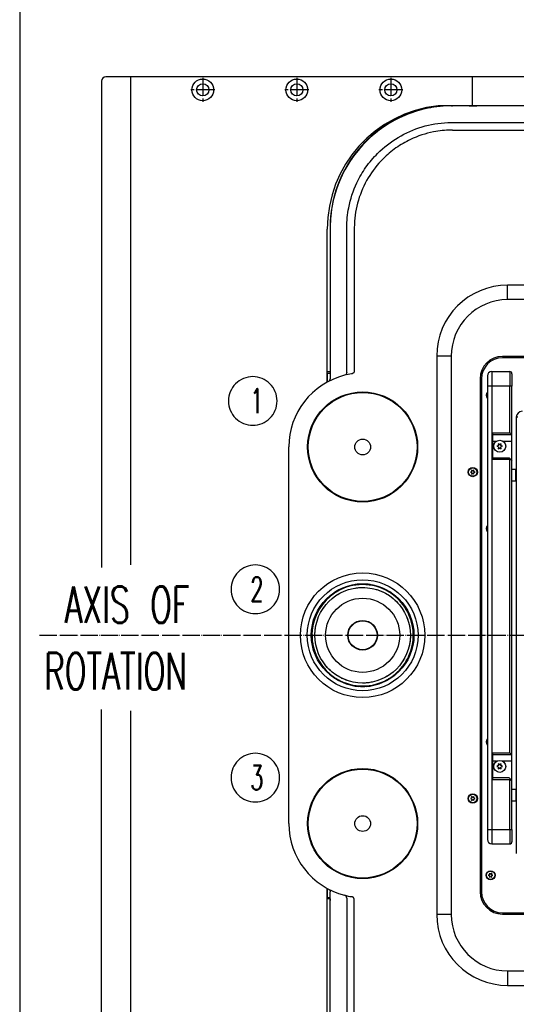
# Model space of a CAD drawing. Extents: x -1765 to 4890, y -3431 to 1272.
# Tile 103 of 189: x 400 to 743, y -355 to 325. Entities that reach past the tile are written whole.
import ezdxf

# ---------------------------------------------------------------- set-up
doc = ezdxf.new("R2010")
doc.units = 0
doc.linetypes.add('DASHED', pattern=[15, 7, -8])
doc.linetypes.add('DOT_CENTER', pattern=[14, 12, -1, 0, -1])
doc.layers.get('0').update_dxf_attribs({"linetype": 'CONTINUOUS'})
doc.layers.add('1', color=7, linetype='CONTINUOUS')
doc.layers.add('KONTUR', color=7, linetype='CONTINUOUS')
doc.styles.add('CONVERTER_2', font='txt.shx', dxfattribs={"width": 0.63})

# ---------------------------------------------------------------- blocks, each defined once
blk = doc.blocks.new('TEXT__62', base_point=(-2000, -2800))
at = {"layer": '1', "color": 7, "linetype": 'CONTINUOUS'}
blk.add_line((399.9999999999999, 800), (400.0000000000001, -2170), dxfattribs=at)
blk = doc.blocks.new('MANIPULATOR_TOPVIEW__283', base_point=(-2790.615430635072, -2107.788711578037))
at = {"layer": '1', "color": 7, "linetype": 'CONTINUOUS'}
for p, q in [((476.4999999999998, 285.5000005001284), (476.4999999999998, 201.4500004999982)), ((713.0000000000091, 265.5000005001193), (713.0000000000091, 285.5000005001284)), ((1093.999999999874, 265.5000005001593), (689.152148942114, 265.5000005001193)), ((612.5, 74.72974451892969), (612.5, 180.2339955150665)), ((612.5, -380.233994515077), (612.5, -274.7297435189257))]:
    blk.add_line(p, q, dxfattribs=at)
at = {"layer": '1', "color": 1, "linetype": 'DOT_CENTER'}
for p, q in [((526.5000000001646, 284.750000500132), (526.5000000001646, 268.250000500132)), ((591.5000000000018, 284.750000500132), (591.5000000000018, 268.250000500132)), ((656.5000000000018, 284.750000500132), (656.5000000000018, 268.250000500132)), ((534.7500000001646, 276.500000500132), (518.2500000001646, 276.500000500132)), ((599.7500000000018, 276.500000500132), (583.2500000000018, 276.500000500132)), ((664.7500000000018, 276.500000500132), (648.2500000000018, 276.500000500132))]:
    blk.add_line(p, q, dxfattribs=at)
at = {"layer": '1', "color": 7, "linetype": 'CONTINUOUS'}
for centre, radius in [((526.5000000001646, 276.500000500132), 7.5), ((526.5000000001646, 276.500000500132), 4.19999999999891), ((591.5000000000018, 276.500000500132), 7.5), ((591.5000000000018, 276.500000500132), 4.20000000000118), ((656.5000000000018, 276.500000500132), 7.5), ((656.5000000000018, 276.500000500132), 4.20000000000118)]:
    blk.add_circle(centre, radius, dxfattribs=at)
for centre, radius, start in [((459.5000000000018, 282.5000005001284), 3, 90), ((698.249999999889, 180.2339955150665), 85.74999999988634, 96.09039547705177)]:
    blk.add_arc(centre, radius, start, 180, dxfattribs=at)
at = {"layer": 'KONTUR', "color": 7, "linetype": 'CONTINUOUS'}
for p, q in [((889.328185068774, 285.5000005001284), (459.5000000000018, 285.5000005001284)), ((456.5000000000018, 282.5000005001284), (456.5000000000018, -53.23207802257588)), ((476.4999999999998, 201.4500004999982), (476.4999999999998, -51.38204384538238)), ((456.5000000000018, -481.4999995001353), (456.5000000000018, -151.283889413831)), ((476.4999999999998, -152.208906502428), (476.4999999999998, -485.4999995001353))]:
    blk.add_line(p, q, dxfattribs=at)
blk = doc.blocks.new('TH_TV__284', base_point=(586.0000000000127, 286.0201845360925))
at = {"color": 3, "linetype": 'CONTINUOUS'}
for p, q in [((698.500002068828, 265.5001089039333), (699.000002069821, 265.5001089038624)), ((1260.999999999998, 265.5000005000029), (699.000000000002, 265.5000005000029)), ((710.500002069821, 265.5001089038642), (699.000002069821, 265.5001089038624)), ((710.500002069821, 265.5001089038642), (716.000002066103, 265.5001089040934)), ((739.000002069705, 265.500108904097), (716.000002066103, 265.5001089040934)), ((837.000002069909, 265.5001089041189), (739.000002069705, 265.500108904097)), ((698.928831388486, 254.0196903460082), (1261.071168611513, 254.0196903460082)), ((643.643395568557, 244.842854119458), (643.4978491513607, 244.9884005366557)), ((699.092924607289, 248.7651667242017), (1260.907075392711, 248.7651667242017)), ((637.020018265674, 238.7383093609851), (637.1662406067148, 238.5920870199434)), ((641.4089117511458, 242.834697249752), (641.262689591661, 242.9809194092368)), ((635.012506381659, 236.503180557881), (635.1580531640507, 236.3576337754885)), ((614.5000000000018, 181.0000005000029), (614.5000000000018, 83.0000005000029)), ((625.980199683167, 81.38142993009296), (625.9801996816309, 181.0710586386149)), ((631.2347233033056, 180.9069654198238), (631.2347223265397, 82.43127113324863)), ((1222.799999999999, 141.6800005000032), (737.2, 141.6800005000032)), ((737.2, 131.6800005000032), (737.2, 141.6800005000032)), ((1222.799999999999, 131.6800005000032), (737.2, 131.6800005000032)), ((688.2, 92.68000050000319), (688.2, -292.6799994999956)), ((698.2, 92.68000050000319), (688.2, 92.68000050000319)), ((698.2, 92.68000050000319), (698.2, -292.6799994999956)), ((925.4250012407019, 92.48000050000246), (733.5999999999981, 92.48000050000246)), ((923.5886776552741, 91.580000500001), (733.5999999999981, 91.580000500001)), ((612.5, 81.0000005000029), (612.5, 82.0000005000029)), ((612.5, 82.0000005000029), (614.5717967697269, 82.0000005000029)), ((614.5000000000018, 83.0000005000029), (614.5, 82.0000005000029)), ((614.5717967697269, 83.0000005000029), (614.5000000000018, 83.0000005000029)), ((614.5717967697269, 83.0000005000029), (614.5717967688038, 77.04534751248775)), ((726.2000000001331, 82.00000049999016), (726.2000000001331, 72.00000049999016)), ((726.2000000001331, 82.00000049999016), (738.7000000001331, 82.00000049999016)), ((738.7000000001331, 82.00000049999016), (738.7000000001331, 72.00000049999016)), ((612.5, 81.0000005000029), (612.5, 74.72974451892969)), ((612.5, 81.0000005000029), (614.5717967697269, 81.0000005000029)), ((718.199999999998, 77.08000050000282), (718.1999999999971, -277.079999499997)), ((719.0999999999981, 77.080000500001), (719.0999999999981, -277.079999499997)), ((723.2000000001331, 79.00000049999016), (723.2000000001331, 72.00000049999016)), ((740.2000000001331, 80.50000049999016), (740.2000000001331, 72.00000049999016)), ((723.2000000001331, 72.00000049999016), (723.2000000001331, -233.9918771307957)), ((726.2000000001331, 72.00000049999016), (723.2000000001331, 72.00000049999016)), ((726.2000000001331, 72.00000049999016), (726.2000000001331, -233.9999994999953)), ((738.7000000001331, 72.00000049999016), (726.2000000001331, 72.00000049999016)), ((738.7000000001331, 39.49000049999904), (738.7000000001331, 72.00000049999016)), ((740.2000000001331, 72.00000049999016), (738.7000000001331, 72.00000049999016)), ((740.2000000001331, 38.49000049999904), (740.2000000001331, 72.00000049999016)), ((744.199999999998, 50.60000049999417), (743.2, 50.60000049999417)), ((743.2, 50.60000049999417), (743.200000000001, -250.5999994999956)), ((726.7000000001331, 39.49000049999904), (726.7000000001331, 38.49000049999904)), ((738.7000000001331, 39.49000049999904), (726.7000000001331, 39.49000049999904)), ((726.7000000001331, 38.49000049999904), (726.7000000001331, 33.99000049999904)), ((726.7000000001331, 38.49000049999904), (740.1142135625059, 38.49000049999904)), ((726.7000000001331, 33.99000049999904), (729.4700896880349, 33.99000049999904)), ((726.7000000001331, 33.99000049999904), (726.7000000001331, 22.49000049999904)), ((733.92991031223, 33.99000049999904), (740.2000000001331, 33.99000049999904)), ((740.1142135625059, 38.49000049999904), (740.2000000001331, 38.49000049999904)), ((740.2000000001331, 33.99000049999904), (740.2000000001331, 38.49000049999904)), ((740.2000000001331, 20.49000049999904), (740.2000000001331, 33.99000049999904)), ((586.0000000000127, -229.9999994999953), (586.0000000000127, 30.0000005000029)), ((730.8339745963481, 30.99000049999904), (729.7000000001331, 30.49000049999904)), ((729.7000000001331, 30.49000049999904), (730.8339745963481, 29.99000049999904)), ((731.7000000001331, 31.49000049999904), (730.7000000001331, 32.2220513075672)), ((730.7000000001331, 32.2220513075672), (730.8339745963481, 30.99000049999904)), ((730.8339745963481, 29.99000049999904), (730.7000000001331, 28.75794969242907)), ((730.7000000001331, 28.75794969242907), (731.7000000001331, 29.49000049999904)), ((732.7000000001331, 32.2220513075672), (731.7000000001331, 31.49000049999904)), ((731.7000000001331, 29.49000049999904), (732.7000000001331, 28.75794969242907)), ((732.5660254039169, 30.99000049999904), (732.7000000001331, 32.2220513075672)), ((733.7000000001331, 30.49000049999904), (732.5660254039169, 30.99000049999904)), ((732.5660254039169, 29.99000049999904), (733.7000000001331, 30.49000049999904)), ((732.7000000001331, 28.75794969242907), (732.5660254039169, 29.99000049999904)), ((726.7000000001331, 22.49000049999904), (726.7000000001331, 21.49000049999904)), ((726.7000000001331, 22.49000049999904), (738.2000000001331, 22.49000049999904)), ((726.7000000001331, 21.49000049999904), (738.7000000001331, 21.49000049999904)), ((738.2000000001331, 22.49000049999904), (739.1354143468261, 21.55458615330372)), ((738.7000000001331, -181.4899994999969), (738.7000000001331, 21.49000049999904)), ((739.1354143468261, 21.55458615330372), (740.2000000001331, 20.49000049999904)), ((740.200000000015, -3.33999950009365), (740.2000000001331, 20.49000049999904)), ((712.2999999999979, 14.06564114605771), (712.4071796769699, 13.08000050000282)), ((713.0999999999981, 13.48000050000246), (712.2999999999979, 14.06564114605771)), ((713.899999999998, 14.06564114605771), (713.0999999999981, 13.48000050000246)), ((713.792820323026, 13.08000050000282), (713.899999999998, 14.06564114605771)), ((742.799999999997, 14.49000050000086), (740.2000000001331, 14.49000050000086)), ((742.799999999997, 6.49000050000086), (742.799999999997, 14.49000050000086)), ((742.9999999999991, 14.29000050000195), (742.799999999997, 14.49000050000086)), ((742.9999999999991, 14.29000050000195), (742.9999999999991, 6.69000050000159)), ((712.4071796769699, 13.08000050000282), (711.499999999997, 12.68000050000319)), ((711.499999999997, 12.68000050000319), (712.4071796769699, 12.28000050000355)), ((712.4071796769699, 12.28000050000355), (712.2999999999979, 11.29435985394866)), ((712.2999999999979, 11.29435985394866), (713.0999999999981, 11.88000050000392)), ((713.0999999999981, 11.88000050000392), (713.899999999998, 11.29435985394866)), ((714.6999999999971, 12.68000050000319), (713.792820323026, 13.08000050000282)), ((713.792820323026, 12.28000050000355), (714.6999999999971, 12.68000050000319)), ((713.899999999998, 11.29435985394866), (713.792820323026, 12.28000050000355)), ((743.2, 12.99000050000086), (742.9999999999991, 12.99000050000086)), ((743.2, 7.99000050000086), (742.9999999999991, 7.99000050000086)), ((742.799999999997, 6.49000050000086), (740.2000000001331, 6.49000050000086)), ((742.9999999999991, 6.69000050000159), (742.799999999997, 6.49000050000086)), ((740.2000000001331, -10.10999950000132), (740.200000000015, -3.33999950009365)), ((740.2000000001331, -14.60999950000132), (740.2000000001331, -10.10999950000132)), ((740.19999999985, -49.33999950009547), (740.2000000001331, -14.60999950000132)), ((740.200000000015, -150.659999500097), (740.19999999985, -49.33999950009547)), ((631.0000000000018, -65.21004722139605), (631.0000000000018, -65.07549962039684)), ((631.0000000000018, -65.21004722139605), (631.0000000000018, -65.21007813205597)), ((634.0000000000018, -64.78732018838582), (634.0000000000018, -64.69106731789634)), ((634.0000000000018, -64.78732018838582), (634.0000000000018, -65.1288079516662)), ((640.0000000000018, -64.69106731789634), (640.0000000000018, -64.78732018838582)), ((640.0000000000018, -65.1288079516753), (640.0000000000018, -64.78732018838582)), ((643.0000000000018, -65.21004722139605), (643.0000000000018, -65.07549962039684)), ((643.0000000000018, -65.21007813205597), (643.0000000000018, -65.21004722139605)), ((602.0755001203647, -93.9999995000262), (602.2100477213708, -93.9999995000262)), ((602.2100786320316, -93.9999995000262), (602.2100477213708, -93.9999995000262)), ((671.7899522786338, -93.9999995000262), (671.789921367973, -93.9999995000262)), ((671.9244998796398, -93.9999995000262), (671.7899522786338, -93.9999995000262)), ((601.6910678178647, -96.9999995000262), (601.787320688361, -96.9999995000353)), ((602.1288084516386, -96.9999995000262), (601.787320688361, -96.9999995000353)), ((671.8711915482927, -96.99999949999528), (672.2126793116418, -96.9999995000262)), ((672.2126793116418, -96.9999995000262), (672.308932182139, -96.9999995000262)), ((601.7873206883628, -102.9999995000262), (601.6910678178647, -102.9999995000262)), ((601.7873206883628, -102.9999995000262), (602.128808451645, -102.9999995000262)), ((602.0755001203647, -105.9999995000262), (602.2100477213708, -105.9999995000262)), ((602.2100477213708, -105.9999995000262), (602.2100786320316, -105.9999995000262)), ((671.789921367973, -105.9999995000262), (671.7899522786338, -105.9999995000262)), ((671.7899522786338, -105.9999995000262), (671.9244998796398, -105.9999995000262)), ((671.9999999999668, -102.9999994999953), (671.8711915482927, -102.9999994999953)), ((671.9999999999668, -102.9999994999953), (672.212679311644, -102.9999995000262)), ((672.308932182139, -102.9999995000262), (672.212679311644, -102.9999995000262)), ((631.0000000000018, -134.7899208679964), (631.0000000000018, -134.7899517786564)), ((631.0000000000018, -134.7899517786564), (631.0000000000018, -134.9244993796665)), ((634.0000000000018, -134.8711910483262), (634.0000000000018, -135.2126788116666)), ((634.0000000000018, -135.308931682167), (634.0000000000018, -135.2126788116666)), ((640.0000000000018, -135.2126788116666), (640.0000000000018, -134.8711910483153)), ((640.0000000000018, -135.2126788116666), (640.0000000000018, -135.308931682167)), ((643.0000000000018, -134.7899517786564), (643.0000000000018, -134.7899208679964)), ((643.0000000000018, -134.9244993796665), (643.0000000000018, -134.7899517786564)), ((740.2000000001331, -182.4899994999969), (740.200000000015, -150.659999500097)), ((726.7000000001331, -181.4899994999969), (726.7000000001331, -182.4899994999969)), ((738.7000000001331, -181.4899994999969), (726.7000000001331, -181.4899994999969)), ((740.1142135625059, -182.4899994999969), (726.7000000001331, -182.4899994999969)), ((726.7000000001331, -182.4899994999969), (726.7000000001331, -186.9899994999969)), ((740.1142135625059, -182.4899994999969), (740.2000000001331, -182.4899994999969)), ((740.2000000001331, -186.9899994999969), (740.2000000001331, -182.4899994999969)), ((729.4700896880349, -186.9899994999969), (726.7000000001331, -186.9899994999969)), ((726.7000000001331, -186.9899994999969), (726.7000000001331, -198.4899994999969)), ((730.8339745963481, -189.9899994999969), (729.7000000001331, -190.4899994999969)), ((730.7000000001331, -188.7579486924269), (730.8339745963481, -189.9899994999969)), ((731.7000000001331, -189.4899994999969), (730.7000000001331, -188.7579486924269)), ((732.7000000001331, -188.7579486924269), (731.7000000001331, -189.4899994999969)), ((732.5660254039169, -189.9899994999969), (732.7000000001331, -188.7579486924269)), ((733.7000000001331, -190.4899994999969), (732.5660254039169, -189.9899994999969)), ((740.2000000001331, -186.9899994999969), (733.92991031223, -186.9899994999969)), ((740.19999999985, -196.659999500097), (740.2000000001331, -186.9899994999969)), ((729.7000000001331, -190.4899994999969), (730.8339745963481, -190.9899994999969)), ((730.8339745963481, -190.9899994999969), (730.7000000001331, -192.2220503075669)), ((730.7000000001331, -192.2220503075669), (731.7000000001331, -191.4899994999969)), ((731.7000000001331, -191.4899994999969), (732.7000000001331, -192.2220503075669)), ((732.5660254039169, -190.9899994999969), (733.7000000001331, -190.4899994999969)), ((732.7000000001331, -192.2220503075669), (732.5660254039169, -190.9899994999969)), ((740.2000000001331, -200.4899994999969), (740.19999999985, -196.659999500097)), ((726.7000000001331, -198.4899994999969), (726.7000000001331, -199.4899994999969)), ((738.2000000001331, -198.4899994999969), (726.7000000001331, -198.4899994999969)), ((726.7000000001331, -199.4899994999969), (738.7000000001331, -199.4899994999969)), ((739.1354143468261, -199.4254138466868), (738.2000000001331, -198.4899994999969)), ((738.7000000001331, -233.9999994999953), (738.7000000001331, -199.4899994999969)), ((740.2000000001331, -200.4899994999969), (739.1354143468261, -199.4254138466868)), ((740.2000000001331, -233.9961174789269), (740.2000000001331, -200.4899994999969)), ((742.799999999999, -206.4899994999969), (740.2000000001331, -206.4899994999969)), ((743, -206.6899994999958), (742.799999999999, -206.4899994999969)), ((742.799999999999, -206.4899994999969), (742.799999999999, -214.4899994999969)), ((743, -206.6899994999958), (743, -214.2899994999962)), ((743.2, -207.9899994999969), (743, -207.9899994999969)), ((712.4071796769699, -212.2799994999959), (711.499999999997, -212.6799994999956)), ((711.499999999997, -212.6799994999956), (712.4071796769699, -213.079999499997)), ((713.0999999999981, -211.8799994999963), (712.2999999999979, -211.2943588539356)), ((712.2999999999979, -211.2943588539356), (712.4071796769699, -212.2799994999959)), ((712.4071796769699, -213.079999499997), (712.2999999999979, -214.0656401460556)), ((712.2999999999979, -214.0656401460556), (713.0999999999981, -213.4799994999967)), ((713.899999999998, -211.2943588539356), (713.0999999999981, -211.8799994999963)), ((713.0999999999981, -213.4799994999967), (713.899999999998, -214.0656401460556)), ((713.792820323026, -212.2799994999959), (713.899999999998, -211.2943588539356)), ((714.6999999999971, -212.6799994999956), (713.792820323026, -212.2799994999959)), ((713.792820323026, -213.079999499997), (714.6999999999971, -212.6799994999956)), ((713.899999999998, -214.0656401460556), (713.792820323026, -213.079999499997)), ((742.799999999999, -214.4899994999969), (740.2000000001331, -214.4899994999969)), ((743, -214.2899994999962), (742.799999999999, -214.4899994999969)), ((743.2, -212.9899994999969), (743, -212.9899994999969)), ((723.2000000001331, -233.9918771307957), (723.2000000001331, -241.0001238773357)), ((726.2000000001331, -233.9999994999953), (738.7000000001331, -233.9999994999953)), ((726.2000000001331, -233.9999994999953), (726.2000000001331, -244.0001238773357)), ((738.7000000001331, -233.9999994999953), (738.7000000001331, -244.0001238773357)), ((740.2000000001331, -233.9961174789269), (740.2000000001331, -242.5001238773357)), ((726.2000000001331, -244.0001238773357), (738.7000000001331, -244.0001238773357)), ((724.599999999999, -264.2743588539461), (724.7071796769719, -265.2599994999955)), ((725.399999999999, -264.8599994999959), (724.599999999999, -264.2743588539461)), ((726.2, -264.2743588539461), (725.399999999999, -264.8599994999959)), ((726.092820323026, -265.2599994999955), (726.2, -264.2743588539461)), ((724.7071796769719, -265.2599994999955), (723.799999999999, -265.659999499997)), ((723.799999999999, -265.659999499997), (724.7071796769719, -266.0599994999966)), ((724.7071796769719, -266.0599994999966), (724.599999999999, -267.0456401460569)), ((724.599999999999, -267.0456401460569), (725.399999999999, -266.4599994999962)), ((725.399999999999, -266.4599994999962), (726.2, -267.0456401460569)), ((726.9999999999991, -265.659999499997), (726.092820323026, -265.2599994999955)), ((726.092820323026, -266.0599994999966), (726.9999999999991, -265.659999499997)), ((726.2, -267.0456401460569), (726.092820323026, -266.0599994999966)), ((612.5, -274.7297435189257), (612.5, -280.9999994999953)), ((614.5717967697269, -282.9999994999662), (614.5717967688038, -277.0453465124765)), ((612.5, -280.9999994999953), (612.5, -281.9999994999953)), ((612.5, -280.9999994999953), (614.5717967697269, -280.9999994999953)), ((614.5717967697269, -281.9999994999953), (612.5, -281.9999994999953)), ((614.5, -281.9999994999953), (614.5000000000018, -282.9999994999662)), ((614.5717967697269, -282.9999994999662), (614.5000000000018, -282.9999994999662)), ((614.5000000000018, -380.9999994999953), (614.5000000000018, -282.9999994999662)), ((625.980199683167, -281.3814289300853), (625.9801996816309, -381.0710576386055)), ((631.2347233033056, -380.9069644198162), (631.2347223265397, -282.4312701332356)), ((733.5999999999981, -291.579999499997), (923.5886776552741, -291.579999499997)), ((698.2, -292.6799994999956), (688.2, -292.6799994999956)), ((733.5999999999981, -292.4799994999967), (925.4250012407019, -292.4799994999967)), ((737.2, -331.6799994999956), (737.2, -341.6799994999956)), ((737.2, -331.6799994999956), (1222.800000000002, -331.6799994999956)), ((737.2, -341.6799994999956), (1222.800000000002, -341.6799994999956))]:
    blk.add_line(p, q, dxfattribs=at)
at = {"color": 3, "linetype": 'DASHED'}
for p, q in [((1260.999999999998, 265.5000005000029), (699.000000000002, 265.5000005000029)), ((710.500002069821, 265.5001089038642), (699.000002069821, 265.5001089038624)), ((739.000002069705, 265.500108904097), (716.000002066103, 265.5001089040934)), ((837.000002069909, 265.5001089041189), (739.000002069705, 265.500108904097)), ((614.5000000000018, 181.0000005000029), (614.5000000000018, 83.0000005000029)), ((740.2000000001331, -10.10999950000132), (740.200000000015, -3.33999950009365)), ((740.2000000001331, -14.60999950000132), (740.2000000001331, -10.10999950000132)), ((740.19999999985, -49.33999950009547), (740.2000000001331, -14.60999950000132)), ((671.8711915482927, -96.99999949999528), (672.2126793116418, -96.9999995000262)), ((672.2126793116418, -96.9999995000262), (672.308932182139, -96.9999995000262)), ((671.9999999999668, -102.9999994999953), (671.8711915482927, -102.9999994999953)), ((740.2000000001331, -182.4899994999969), (740.200000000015, -150.659999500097)), ((740.2000000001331, -186.9899994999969), (740.2000000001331, -182.4899994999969)), ((740.19999999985, -196.659999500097), (740.2000000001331, -186.9899994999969)), ((614.5000000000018, -380.9999994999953), (614.5000000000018, -282.9999994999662))]:
    blk.add_line(p, q, dxfattribs=at)
at = {"color": 3, "linetype": 'CONTINUOUS'}
for centre, radius in [((637, 30.0000005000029), 38), ((637, 30.0000005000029), 37.56857687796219), ((637, 30.0000005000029), 5.44767342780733), ((731.7000000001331, 30.49000049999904), 4.15000000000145), ((713.0999999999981, 12.68000050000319), 3.20000000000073), ((713.0999999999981, 12.68000050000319), 2.900000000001), ((637.0000000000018, -99.9999995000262), 42.99999999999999), ((637.0000000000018, -99.9999995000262), 38.29999999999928), ((637.0000000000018, -99.9999995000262), 35.4570955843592), ((636.9999999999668, -99.99999949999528), 33), ((636.9999999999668, -99.99999949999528), 25.58845726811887), ((636.9999999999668, -99.99999949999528), 10.25), ((636.9999999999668, -99.99999949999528), 10), ((731.7000000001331, -190.4899994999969), 4.14999999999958), ((637, -229.9999994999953), 38), ((637, -229.9999994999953), 37.56857687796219), ((713.0999999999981, -212.6799994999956), 3.2000000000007), ((713.0999999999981, -212.6799994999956), 2.900000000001), ((637, -229.9999994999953), 5.44767342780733), ((725.4000000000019, -265.659999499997), 3.10000000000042), ((725.399999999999, -265.659999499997), 2.89999999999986)]:
    blk.add_circle(centre, radius, dxfattribs=at)
at = {"color": 3, "linetype": 'DASHED'}
blk.add_circle((636.9999999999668, -99.99999949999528), 33, dxfattribs=at)
for centre, radius, start, end in [((699.000000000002, 181.0000005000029), 84.5, 90, 180), ((636.9999999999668, -99.99999949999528), 35, 90, 120.08289966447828), ((636.9999999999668, -99.99999949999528), 34.99999999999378, 59.91710033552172, 90), ((636.9999999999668, -99.99999949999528), 34.99999999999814, 129.91710033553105, -129.91710033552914), ((636.9999999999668, -99.99999949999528), 34.99999999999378, 120.08289966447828, 129.91710033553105), ((636.9999999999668, -99.99999949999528), 34.99999999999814, 50.08289966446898, 59.91710033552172), ((636.9999999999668, -99.99999949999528), 34.99999999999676, 23.89550818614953, 50.08289966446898), ((636.9999999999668, -99.99999949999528), 35.00000000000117, -23.89550818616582, 23.89550818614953), ((636.9999999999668, -99.99999949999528), 34.99999999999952, -50.08289966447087, -23.89550818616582), ((636.9999999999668, -99.99999949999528), 34.99999999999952, -129.91710033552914, -120.08289966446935), ((636.9999999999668, -99.99999949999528), 35.0000000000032, -59.91710033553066, -50.08289966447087), ((636.9999999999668, -99.99999949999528), 35.0000000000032, -120.08289966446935, -59.91710033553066)]:
    blk.add_arc(centre, radius, start, end, dxfattribs=at)
at = {"color": 3, "linetype": 'CONTINUOUS'}
for centre, radius, start, end in [((699.000000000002, 181.0000005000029), 84.5, 90, 180), ((699.000002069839, 181.0001089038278), 84.50000000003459, 90.0000000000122, 178.9061953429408), ((698.500002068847, 181.5001089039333), 84.00000000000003, 90.00000000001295, 130.9035416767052), ((710.5000020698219, 263.5001089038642), 1.99999999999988, 89.40344983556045, 90.00000000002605), ((716.0000020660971, 263.5001089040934), 2, 89.99999999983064, 90.5965507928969), ((698.500002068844, 181.5001089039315), 84.0000000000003, 130.90354167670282, 132.9528731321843), ((698.500002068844, 181.5001089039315), 83.99999999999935, 137.04629932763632, 139.09562919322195), ((698.500002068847, 181.5001089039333), 84.00000000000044, 132.95287313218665, 137.04629932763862), ((698.500002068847, 181.5001089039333), 84.00000000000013, 139.09562919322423, -179.99999999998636), ((737.2, 92.68000050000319), 49, 90, 180), ((737.2, 92.68000050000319), 39, 90, 180), ((733.5999999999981, 77.08000050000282), 15.39999999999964, 90, 180), ((733.5999999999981, 77.080000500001), 14.5, 90, 180), ((726.2000000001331, 79.00000049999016), 3, 90, 180), ((738.7000000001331, 80.50000049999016), 1.5, 0, 90), ((637, 30.0000005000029), 50.99999999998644, 104.19635999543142, 180), ((637.0000001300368, 30.00000052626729), 51.00000000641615, 98.64051817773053, 104.19636014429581), ((725.399999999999, 65.66000050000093), 3.10000000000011, 135.20867533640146, -135.20867533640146), ((725.399999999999, 65.66000050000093), 2.89999999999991, 139.34275135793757, 180), ((725.399999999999, 65.66000050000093), 2.89999999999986, 180, -139.34275135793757), ((747.200000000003, 50.6000004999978), 4.00000000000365, 90.00000000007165, -179.999999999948), ((738.7000000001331, 37.99000049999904), 1.4999999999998, 19.47122063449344, 90), ((738.700000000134, 22.99000049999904), 1.5, -90.00000000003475, -73.12550570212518), ((725.399999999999, -26.33999949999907), 3.09999999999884, 135.20867533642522, -135.2086753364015), ((725.399999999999, -26.33999949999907), 2.89999999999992, 139.34275135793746, 180), ((725.399999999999, -26.33999949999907), 2.89999999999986, 180, -139.3427513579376), ((637.0000000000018, -99.9999995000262), 35.30355193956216, 99.78517768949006, 170.21482231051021), ((637.0000000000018, -99.9999995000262), 35.30352147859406, 99.78518621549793, 170.21481378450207), ((636.9999999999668, -99.99999949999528), 35, 90, 120.08289966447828), ((637.0000000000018, -99.9999995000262), 35.43614950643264, 94.85643420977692, 99.7482046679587), ((637.0000000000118, -99.9999995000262), 35.34024312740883, 85.13035461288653, 94.8696453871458), ((636.9999999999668, -99.99999949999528), 34.99999999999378, 59.91710033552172, 90), ((637.0000000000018, -99.9999995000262), 35.43614950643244, 80.25179533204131, 85.1435657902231), ((637.0000000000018, -99.9999995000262), 35.30355193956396, 9.78517768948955, 80.21482231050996), ((637.0000000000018, -99.9999995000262), 35.30352147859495, 9.78518621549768, 80.21481378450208), ((636.9999999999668, -99.99999949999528), 34.99999999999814, 129.91710033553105, -129.91710033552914), ((636.9999999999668, -99.99999949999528), 34.99999999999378, 120.08289966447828, 129.91710033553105), ((636.9999999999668, -99.99999949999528), 34.99999999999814, 50.08289966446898, 59.91710033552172), ((636.9999999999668, -99.99999949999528), 34.99999999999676, 23.89550818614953, 50.08289966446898), ((636.9999999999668, -99.99999949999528), 35.00000000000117, -23.89550818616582, 23.89550818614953), ((637.0000000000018, -99.9999995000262), 35.43614950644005, 170.25179533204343, 175.1435657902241), ((637.0000000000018, -99.9999995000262), 35.43614950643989, 4.85643420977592, 9.74820466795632), ((637.0000000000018, -99.99999950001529), 35.34024312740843, 175.13035461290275, -175.13035461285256), ((637.0000000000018, -99.9999995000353), 35.34024312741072, -4.86964538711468, 4.86964538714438), ((637.0000000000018, -99.9999995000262), 35.43614950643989, -175.1435657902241, -170.25179533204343), ((637.0000000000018, -99.9999995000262), 35.30355193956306, -170.21482231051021, -99.78517768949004), ((637.0000000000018, -99.9999995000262), 35.30352147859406, -170.21481378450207, -99.78518621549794), ((637.0000000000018, -99.9999995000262), 35.30355193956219, -80.21482231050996, -9.78517768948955), ((637.0000000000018, -99.9999995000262), 35.30352147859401, -80.21481378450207, -9.78518621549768), ((637.0000000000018, -99.9999995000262), 35.43614950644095, -9.74820466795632, -4.85643420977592), ((636.9999999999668, -99.99999949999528), 34.99999999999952, -50.08289966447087, -23.89550818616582), ((636.9999999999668, -99.99999949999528), 34.99999999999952, -129.91710033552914, -120.08289966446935), ((636.9999999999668, -99.99999949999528), 35.0000000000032, -59.91710033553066, -50.08289966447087), ((636.9999999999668, -99.99999949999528), 35.0000000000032, -120.08289966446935, -59.91710033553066), ((637.0000000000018, -99.9999995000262), 35.43614950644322, -99.74820466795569, -94.85643420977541), ((636.9999999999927, -99.9999995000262), 35.3402431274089, -94.86964538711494, -85.13035461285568), ((637.0000000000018, -99.9999995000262), 35.43614950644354, -85.14356579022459, -80.25179533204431), ((725.399999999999, -173.659999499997), 3.10000000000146, 135.20867533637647, -135.20867533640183), ((725.399999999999, -173.659999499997), 2.89999999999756, 139.34275135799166, 180), ((725.399999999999, -173.659999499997), 2.89999999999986, 180, -139.3427513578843), ((738.7000000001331, -182.9899994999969), 1.4999999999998, 19.47122063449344, 90), ((738.7000000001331, -197.9899994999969), 1.5, -90, -73.12550570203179), ((637, -229.9999994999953), 50.99999999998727, 180, -104.19635999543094), ((726.2000000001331, -241.0001238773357), 3, 180, -90), ((738.7000000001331, -242.5001238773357), 1.5, -90, 0), ((733.5999999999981, -277.079999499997), 15.400000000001, 180, -90), ((733.5999999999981, -277.079999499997), 14.5, 180, -90), ((637.0000001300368, -229.999999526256), 51.00000000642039, -104.1963601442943, -98.64051817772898), ((737.2, -292.6799994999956), 49, 180, -90), ((737.2, -292.6799994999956), 39, 180, -90)]:
    blk.add_arc(centre, radius, start, end, dxfattribs=at)
for points, knots in [([(625.9801996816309, 181.0710586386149), (625.9801961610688, 181.1990517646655), (625.9805293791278, 181.3270446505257), (626.0052679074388, 186.0514318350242), (626.4637283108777, 190.6384912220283), (628.5154536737, 201.0672036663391), (630.4067682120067, 206.8127712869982), (634.7702294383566, 216.0392344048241), (636.8790434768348, 219.6577318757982), (641.6932070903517, 226.4935378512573), (644.3896496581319, 229.6981984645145), (647.345670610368, 232.6542194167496), (651.6063513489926, 236.9149001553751), (656.378532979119, 240.6312639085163), (666.7277369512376, 246.8054749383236), (672.2649041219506, 249.2395469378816), (683.811254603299, 252.6903835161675), (689.775974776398, 253.6938581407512), (696.712167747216, 253.9918322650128), (697.62863218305, 254.0138924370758), (698.67281989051, 254.0193606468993), (698.800825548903, 254.0196938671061), (698.928831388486, 254.0196903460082)], [0, 0, 0, 0, 0.3920896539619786, 0.3920896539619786, 14.47271725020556, 14.47271725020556, 32.90637748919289, 32.90637748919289, 45.69483809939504, 45.69483809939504, 58.48330485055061, 58.48330485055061, 58.48330485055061, 76.91604766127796, 76.91604766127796, 95.34877303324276, 95.34877303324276, 113.7815190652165, 113.7815190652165, 116.5870611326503, 116.5870611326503, 116.9790357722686, 116.9790357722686, 116.9790357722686, 116.9790357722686]), ([(699.092924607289, 248.7651667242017), (698.723136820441, 248.7651375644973), (698.353355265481, 248.7620863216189), (693.959893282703, 248.6899149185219), (689.946891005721, 248.2659946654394), (680.492627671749, 246.4051530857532), (675.1482815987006, 244.6455041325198), (666.5661407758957, 240.5862240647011), (663.2003580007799, 238.6245132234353), (656.841934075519, 234.1463017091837), (653.8610615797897, 231.6380906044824), (651.111430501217, 228.8884595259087), (647.1482302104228, 224.925259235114), (643.6912685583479, 220.4863494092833), (637.9477580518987, 210.8599002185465), (635.6833349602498, 205.7094367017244), (632.4726110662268, 194.9693104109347), (631.5386888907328, 189.4210111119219), (631.2716541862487, 183.2197467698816), (631.2537676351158, 182.618149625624), (631.2378056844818, 181.6467630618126), (631.2347524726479, 181.2768674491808), (631.2347233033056, 180.9069654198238)], [0, 0, 0, 0, 1.045657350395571, 1.045657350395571, 12.42517456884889, 12.42517456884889, 28.25063557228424, 28.25063557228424, 39.22958811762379, 39.22958811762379, 50.20852448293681, 50.20852448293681, 50.20852448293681, 66.03309239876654, 66.03309239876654, 81.85770923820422, 81.85770923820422, 97.68246878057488, 97.68246878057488, 99.38229229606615, 99.38229229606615, 100.4274249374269, 100.4274249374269, 100.4274249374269, 100.4274249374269]), ([(631.2347223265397, 82.43127113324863), (631.2344756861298, 82.4020254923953), (631.2333259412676, 82.36751314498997), (631.230354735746, 82.3285499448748), (631.2228887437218, 82.23064391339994), (631.2043208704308, 82.10952792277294), (631.1622506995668, 81.9685630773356), (631.1493636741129, 81.92538242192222), (631.1294971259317, 81.86419485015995), (631.099557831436, 81.7909861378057), (631.074627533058, 81.73002561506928), (631.0474523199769, 81.67230056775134), (631.0190052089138, 81.61797470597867), (630.9977502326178, 81.57738376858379), (630.9708738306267, 81.52931165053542), (630.9375919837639, 81.47613171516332), (630.9049439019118, 81.42396445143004), (630.873282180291, 81.3783104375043), (630.8450387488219, 81.33987628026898), (630.8073912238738, 81.28864486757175), (630.7720853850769, 81.24516018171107), (630.7422734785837, 81.2102252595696), (630.7016541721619, 81.16262574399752), (630.663522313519, 81.12186668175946), (630.6303170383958, 81.08814882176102), (630.599215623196, 81.05656729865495), (630.5635023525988, 81.02209286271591), (630.523029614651, 80.98587172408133), (630.4911693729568, 80.95735835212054), (630.4534620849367, 80.92516737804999), (630.4100482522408, 80.89094239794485), (630.4005417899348, 80.88344804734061), (630.3788922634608, 80.8664810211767), (630.351703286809, 80.84640070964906), (630.334634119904, 80.83379434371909), (630.3149403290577, 80.8196267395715), (630.2928100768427, 80.80436030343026), (630.2486980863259, 80.7739298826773), (630.2083663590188, 80.74842345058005), (630.1740926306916, 80.72776822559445), (630.0981564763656, 80.68200494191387), (630.0170962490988, 80.63906500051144), (629.9314984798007, 80.60013490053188), (629.8337058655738, 80.5556585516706), (629.7466944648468, 80.5240206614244), (629.6774007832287, 80.50170052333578), (629.5809114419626, 80.47062041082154), (629.4659670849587, 80.44061006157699), (629.3380390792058, 80.4211702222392)], [0, 0, 0, 0, 0.1028287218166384, 0.1028287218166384, 0.1028287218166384, 0.4697263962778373, 0.4697263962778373, 0.4697263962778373, 0.6581023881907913, 0.6581023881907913, 0.6581023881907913, 0.8489999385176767, 0.8489999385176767, 0.8489999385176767, 1.012576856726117, 1.012576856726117, 1.012576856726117, 1.177322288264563, 1.177322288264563, 1.177322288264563, 1.34278868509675, 1.34278868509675, 1.34278868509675, 1.508455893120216, 1.508455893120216, 1.508455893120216, 1.656701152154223, 1.656701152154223, 1.656701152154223, 1.804287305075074, 1.804287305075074, 1.804287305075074, 1.877693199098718, 1.877693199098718, 1.877693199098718, 1.95005442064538, 1.95005442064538, 1.95005442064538, 2.09135161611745, 2.09135161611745, 2.09135161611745, 2.3655864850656, 2.3655864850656, 2.3655864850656, 2.638196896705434, 2.638196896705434, 2.638196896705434, 2.987263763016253, 2.987263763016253, 2.987263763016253, 2.987263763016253]), ([(613.4781535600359, 75.2517711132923), (613.6530508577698, 75.34268264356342), (613.8125297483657, 75.46076650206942), (613.9523523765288, 75.59896044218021), (614.0738143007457, 75.71900754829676), (614.1804415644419, 75.85422829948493), (614.2694567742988, 75.99999131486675), (614.3138035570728, 76.07260947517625), (614.353780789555, 76.14784697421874), (614.3890440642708, 76.2251317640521), (614.4241916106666, 76.30216291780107), (614.4546582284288, 76.38123263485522), (614.480101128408, 76.46177509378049), (614.5143557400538, 76.57021205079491), (614.5352732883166, 76.66792040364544), (614.5483172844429, 76.75019716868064), (614.5618750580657, 76.83571465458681), (614.571796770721, 76.93528561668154), (614.5717967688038, 77.04534751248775)], [0, 0, 0, 0, 0.5893679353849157, 0.5893679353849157, 0.5893679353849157, 1.101564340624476, 1.101564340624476, 1.101564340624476, 1.356609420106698, 1.356609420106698, 1.356609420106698, 1.610285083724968, 1.610285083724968, 1.610285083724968, 1.906869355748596, 1.906869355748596, 1.906869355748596, 2.203180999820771, 2.203180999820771, 2.203180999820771, 2.203180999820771]), ([(723.2000000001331, -233.9918771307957), (723.2000000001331, -233.9929143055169), (723.260891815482, -233.9937510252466), (723.326795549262, -233.9943661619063), (723.4702516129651, -233.9957051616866), (723.729412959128, -233.9968521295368), (724.0763118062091, -233.9977575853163), (724.234694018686, -233.9981709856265), (724.644916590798, -233.999158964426), (725.331424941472, -233.9996788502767), (725.526469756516, -233.999826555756), (725.8268790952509, -233.9999994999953), (726.2000000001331, -233.9999994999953)], [0, 0, 0, 0, 0.1268238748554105, 0.1268238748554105, 0.1268238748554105, 0.8763484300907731, 0.8763484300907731, 0.8763484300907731, 2.131463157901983, 2.131463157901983, 2.131463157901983, 3.000038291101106, 3.000038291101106, 3.000038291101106, 3.000038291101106]), ([(738.7000000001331, -233.9999994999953), (738.8468086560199, -233.9999994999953), (738.993264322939, -233.9999458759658), (739.1342562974, -233.9998394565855), (739.475243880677, -233.999582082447), (739.6820821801, -233.9990947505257), (739.7618290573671, -233.9988914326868), (740.01068434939, -233.998256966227), (740.1026322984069, -233.9975644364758), (740.136600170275, -233.9972668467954), (740.168612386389, -233.9969863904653), (740.2000000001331, -233.9965957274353), (740.2000000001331, -233.9961174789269)], [0.5902006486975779, 0.5902006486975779, 0.5902006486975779, 0.5902006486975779, 1.024456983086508, 1.024456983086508, 1.024456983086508, 1.652030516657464, 1.652030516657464, 1.652030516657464, 2.026805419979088, 2.026805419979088, 2.026805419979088, 2.090217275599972, 2.090217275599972, 2.090217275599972, 2.090217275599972]), ([(613.4781535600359, -275.2517701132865), (613.5654028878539, -275.2971222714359), (613.6488159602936, -275.3492369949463), (613.7278664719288, -275.4072378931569), (613.8072765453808, -275.4655026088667), (613.8822829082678, -275.5297061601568), (613.9523523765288, -275.5989594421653), (614.0129519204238, -275.658853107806), (614.0698586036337, -275.7225235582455), (614.122727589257, -275.7893955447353), (614.182218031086, -275.8646427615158), (614.2305909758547, -275.9363473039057), (614.2694567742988, -275.9999903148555), (614.3138035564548, -276.0726084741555), (614.3537807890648, -276.1478459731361), (614.3890440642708, -276.2251307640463), (614.419889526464, -276.292733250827), (614.4517551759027, -276.3720416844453), (614.480101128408, -276.4617740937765), (614.505889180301, -276.5434091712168), (614.530930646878, -276.6405276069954), (614.5483172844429, -276.7501961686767), (614.5618750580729, -276.8357136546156), (614.571796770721, -276.9352846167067), (614.5717967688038, -277.0453465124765)], [0, 0, 0, 0, 0.2943714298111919, 0.2943714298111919, 0.2943714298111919, 0.589783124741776, 0.589783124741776, 0.589783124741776, 0.845428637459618, 0.845428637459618, 0.845428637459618, 1.102215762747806, 1.102215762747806, 1.102215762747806, 1.357260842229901, 1.357260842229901, 1.357260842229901, 1.610936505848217, 1.610936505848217, 1.610936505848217, 1.90752077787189, 1.90752077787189, 1.90752077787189, 2.203832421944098, 2.203832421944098, 2.203832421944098, 2.203832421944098]), ([(631.2347223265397, -282.4312701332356), (631.2344756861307, -282.4020244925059), (631.2333259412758, -282.367512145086), (631.230354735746, -282.3285489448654), (631.2228887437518, -282.2306429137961), (631.2043208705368, -282.1095269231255), (631.1622506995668, -281.9685620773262), (631.1493636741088, -281.9253814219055), (631.129497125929, -281.864193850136), (631.099557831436, -281.7909851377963), (631.074627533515, -281.7300246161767), (631.0474523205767, -281.672299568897), (631.0190052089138, -281.6179737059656), (630.9977502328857, -281.5773827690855), (630.970873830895, -281.5293106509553), (630.9375919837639, -281.4761307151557), (630.9049439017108, -281.4239634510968), (630.8732821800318, -281.3783094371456), (630.8450387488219, -281.3398752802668), (630.8073912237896, -281.2886438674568), (630.7720853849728, -281.245159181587), (630.7422734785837, -281.2102242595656), (630.7016541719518, -281.1626247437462), (630.6635223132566, -281.1218656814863), (630.6303170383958, -281.0881478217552), (630.551243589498, -281.0078537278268), (630.4755046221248, -280.9425434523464), (630.4100482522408, -280.8909413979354), (630.4005417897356, -280.8834470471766), (630.378892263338, -280.8664800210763), (630.3517032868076, -280.8463997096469), (630.3346341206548, -280.8337933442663), (630.3149403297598, -280.8196257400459), (630.2928100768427, -280.8043593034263), (630.2486980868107, -280.7739288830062), (630.2083663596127, -280.7484224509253), (630.1740926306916, -280.7277672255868), (630.1074747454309, -280.6876196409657), (630.0263121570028, -280.6432554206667), (629.9314984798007, -280.6001339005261), (629.833705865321, -280.5556575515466), (629.746694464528, -280.5240196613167), (629.6774007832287, -280.5016995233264), (629.5425004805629, -280.4582468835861), (629.426657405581, -280.4346355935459), (629.3380390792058, -280.421169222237)], [0, 0, 0, 0, 0.102828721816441, 0.102828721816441, 0.102828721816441, 0.4697263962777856, 0.4697263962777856, 0.4697263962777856, 0.6581023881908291, 0.6581023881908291, 0.6581023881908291, 0.8489999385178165, 0.8489999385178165, 0.8489999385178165, 1.012576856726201, 1.012576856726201, 1.012576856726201, 1.177322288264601, 1.177322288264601, 1.177322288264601, 1.342788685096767, 1.342788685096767, 1.342788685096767, 1.50845589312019, 1.50845589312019, 1.50845589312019, 1.804250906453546, 1.804250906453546, 1.804250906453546, 1.877656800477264, 1.877656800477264, 1.877656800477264, 1.950018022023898, 1.950018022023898, 1.950018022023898, 2.091315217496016, 2.091315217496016, 2.091315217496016, 2.365550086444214, 2.365550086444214, 2.365550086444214, 2.638160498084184, 2.638160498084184, 2.638160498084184, 2.98722736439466, 2.98722736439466, 2.98722736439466, 2.98722736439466])]:
    blk.add_open_spline(points, degree=3, knots=knots, dxfattribs=at)
for points in [[(625.980199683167, 81.38142993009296), (625.9850380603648, 80.49819094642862), (625.3394082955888, 79.65676055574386), (624.4924643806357, 79.44250804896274)], [(625.980199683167, -281.3814289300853), (625.9850380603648, -280.4981899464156), (625.3394082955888, -279.6567595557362), (624.4924643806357, -279.4425070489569)]]:
    blk.add_open_spline(points, degree=3, dxfattribs=at)
blk = doc.blocks.new('TEXT__285', base_point=(560.0000366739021, -567.675741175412))
at = {"layer": '1', "color": 1}
for points in [[(561.0840366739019, 44.92425882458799), (561.084036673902, 44.92425882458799, 0.4142135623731), (577.884036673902, 61.72425882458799), (577.884036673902, 61.72425882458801, 0.4142135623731), (561.084036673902, 78.524258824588), (561.0840366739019, 78.524258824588, 0.4142135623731), (544.2840366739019, 61.72425882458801), (544.2840366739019, 61.72425882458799, 0.4142135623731)], [(562.8480366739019, -85.07574117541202), (562.848036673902, -85.07574117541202, 0.4142135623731), (579.648036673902, -68.27574117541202), (579.648036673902, -68.27574117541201, 0.4142135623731), (562.848036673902, -51.47574117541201), (562.8480366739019, -51.47574117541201, 0.4142135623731), (546.048036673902, -68.27574117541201), (546.048036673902, -68.27574117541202, 0.4142135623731)], [(562.8480366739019, -215.075741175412), (562.848036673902, -215.075741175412, 0.4142135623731), (579.648036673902, -198.27574117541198), (579.648036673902, -198.275741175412, 0.4142135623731), (562.848036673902, -181.475741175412), (562.8480366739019, -181.475741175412, 0.4142135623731), (546.048036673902, -198.275741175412), (546.048036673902, -198.27574117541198, 0.4142135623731)]]:
    blk.add_lwpolyline(points, format="xyb", close=True, dxfattribs=at)
at = {"layer": '1', "color": 1, "style": 'CONVERTER_2', "width": 0.63}
for s, p in [('1', (559.320036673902, 53.32425882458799)), ('2', (559.320036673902, -76.67574117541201)), ('3', (559.320036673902, -206.675741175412))]:
    blk.add_text(s, height=16.8, dxfattribs=at).set_placement(p)
at = {"layer": '1', "color": 1, "char_height": 25.2, "attachment_point": 7, "style": 'CONVERTER_2'}
for s, insert in [('AXIS OF', (431.141749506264, -91.5243911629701)), ('ROTATION', (416.9409227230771, -137.403985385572))]:
    blk.add_mtext(s, dxfattribs=dict(at, insert=insert))
blk = doc.blocks.new('TH_B__286', base_point=(1252.508105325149, -368.2670924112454))
at = {"layer": '1', "color": 1, "linetype": 'DOT_CENTER'}
blk.add_line((413.754611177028, -99.99999949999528), (1395.072445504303, -99.99999949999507), dxfattribs=at)
at = {"layer": '1'}
for name, p in [('MANIPULATOR_TOPVIEW__283', (-2790.615430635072, -2107.788711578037)), ('TH_TV__284', (586.0000000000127, 286.0201845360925)), ('TEXT__285', (560.0000366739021, -567.675741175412))]:
    blk.add_blockref(name, p, dxfattribs=at)
blk = doc.blocks.new('GEOMETRY__287', base_point=(-1358.741151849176, 9747.762267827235))
blk.add_blockref('TH_B__286', (1252.508105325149, -368.2670924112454))
blk = doc.blocks.new('D-E6978-60041-1S11B__288', base_point=(-1544.868956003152, 9971.195584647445))
at = {"layer": '1'}
blk.add_blockref('GEOMETRY__287', (-1358.741151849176, 9747.762267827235), dxfattribs=at)

msp = doc.modelspace()

# ---------------------------------------------------------------- block references
msp.add_blockref('D-E6978-60041-1S11B__288', (-1544.868956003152, 9971.195584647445))
at = {"layer": '1'}
msp.add_blockref('TEXT__62', (-2000, -2800), dxfattribs=at)

doc.saveas('drawing.dxf')
